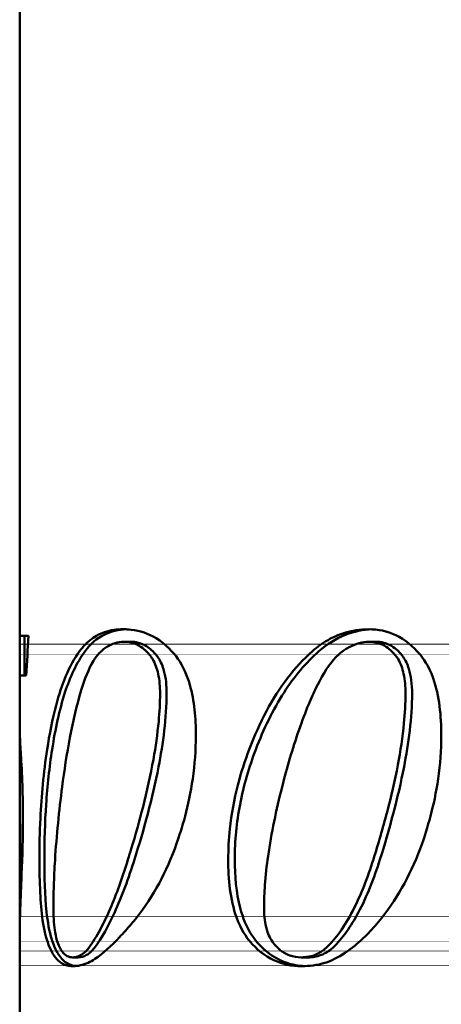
# Model space of a CAD drawing. Header units: millimetres. Extents: x 600 to 1500, y 351 to 1134.
# Tile 2 of 4: x 602 to 693, y 710 to 922. Entities that reach past the tile are written whole.
import ezdxf

# ---------------------------------------------------------------- set-up
doc = ezdxf.new("R2010")
doc.units = ezdxf.units.MM
doc.header["$LTSCALE"] = 5
doc.layers.add('Widoczne (ISO)', color=7, linetype='Continuous', lineweight=50)

msp = doc.modelspace()

# ---------------------------------------------------------------- linework, layer by layer
at = {"layer": 'Widoczne (ISO)'}
for p, q in [((602.39, 1134.25), (602.39, 789.08)), ((602.4, 792.52), (602.4, 792.52)), ((602.4, 717.48), (602.4, 792.52)), ((602.4, 792.52), (602.4, 717.48)), ((602.39, 789.08), (602.39, 789.08)), ((602.39, 789.08), (602.39, 771.41)), ((602.39, 789.08), (602.4, 789.08)), ((602.39, 787.2), (602.39, 789.08)), ((602.39, 789.08), (602.39, 787.2)), ((602.39, 789.08), (602.39, 789.08)), ((602.39, 787.2), (602.39, 789.08)), ((602.4, 789.08), (602.4, 787.2)), ((602.4, 770.5), (602.4, 789.08)), ((602.4, 789.08), (602.4, 789.08)), ((602.4, 789.08), (602.4, 770.5)), ((602.4, 787.2), (602.4, 789.08)), ((602.4, 789.08), (602.41, 789.08)), ((602.41, 789.08), (602.41, 787.2)), ((602.41, 787.2), (602.41, 789.08)), ((602.41, 789.08), (602.41, 789.08)), ((602.41, 789.08), (602.41, 787.2)), ((602.41, 763.98), (602.41, 789.08)), ((604.3, 789.08), (602.41, 789.08)), ((602.41, 789.08), (602.41, 789.08)), ((603.41, 780.56), (603.41, 789.08)), ((626.23, 787.83), (624.85, 787.83)), ((679.12, 787.83), (677.71, 787.83)), ((602.4, 787.2), (602.39, 787.2)), ((602.39, 787.2), (602.39, 787.2)), ((602.39, 787.2), (602.39, 787.2)), ((602.41, 787.2), (602.4, 787.2)), ((602.4, 787.2), (602.4, 787.2)), ((602.41, 787.2), (602.41, 787.2)), ((602.41, 786.11), (602.41, 786.11)), ((602.4, 735.21), (602.4, 784.91)), ((602.4, 784.91), (602.4, 784.91)), ((602.4, 784.91), (602.4, 784.91)), ((602.4, 784.91), (602.4, 784.91)), ((602.4, 784.91), (602.4, 784.91)), ((602.4, 784.91), (602.4, 735.44)), ((602.39, 783.3), (602.39, 375.75)), ((602.41, 780.56), (602.41, 780.56)), ((602.41, 780.56), (603.81, 780.56)), ((602.41, 780.56), (602.41, 771.99)), ((602.41, 777.59), (602.41, 760.32)), ((602.39, 775.25), (602.39, 757.86)), ((602.4, 775.19), (602.39, 731.84)), ((602.39, 757.86), (602.39, 775.19)), ((602.39, 732.87), (602.39, 775.19)), ((602.41, 774.96), (602.41, 756.54)), ((602.41, 753.11), (602.4, 773.3)), ((602.39, 771.41), (602.39, 771.41)), ((602.41, 760.32), (602.41, 771.3)), ((602.4, 770.5), (602.4, 770.5)), ((602.4, 770.5), (602.4, 770.5)), ((602.63, 763.98), (602.41, 763.98)), ((602.41, 760.32), (602.41, 760.32)), ((602.39, 757.86), (602.39, 757.86)), ((602.39, 757.86), (602.39, 757.86)), ((602.41, 756.54), (602.41, 737.67)), ((602.39, 754.31), (602.39, 731.84)), ((602.39, 754.31), (602.39, 754.31)), ((602.39, 754.31), (602.39, 754.31)), ((602.39, 732.87), (602.39, 754.31)), ((602.4, 732.64), (602.41, 753.11)), ((602.41, 753.11), (602.41, 753.11)), ((602.41, 749.28), (602.4, 732.64)), ((602.41, 731.61), (602.41, 749.28)), ((602.41, 749.28), (602.41, 749.28)), ((602.41, 745.45), (602.41, 745.45)), ((602.41, 738.59), (602.41, 745.45)), ((602.41, 745.45), (602.41, 738.59)), ((602.41, 738.59), (602.41, 738.59)), ((602.39, 724.06), (602.39, 724.06)), ((602.39, 724.06), (602.39, 724.06)), ((602.4, 722.97), (602.4, 722.97)), ((602.4, 722.29), (602.4, 722.29)), ((602.41, 723.09), (602.41, 723.09)), ((602.39, 721.72), (602.39, 721.72)), ((602.39, 721.72), (602.39, 721.72)), ((602.39, 720.97), (602.39, 720.97)), ((602.39, 719.08), (602.39, 720.97)), ((602.39, 720.97), (602.39, 719.08)), ((602.39, 720.97), (602.39, 720.97)), ((602.39, 719.08), (602.39, 720.97)), ((602.39, 720.97), (602.39, 719.08)), ((602.4, 719.08), (602.4, 720.97)), ((602.4, 720.97), (602.4, 720.97)), ((602.4, 720.97), (602.4, 720.97)), ((602.4, 720.97), (602.4, 720.97)), ((602.4, 720.97), (602.4, 719.08)), ((602.4, 719.08), (602.4, 720.97)), ((602.4, 720.97), (602.4, 720.97)), ((602.4, 720.97), (602.4, 719.08)), ((602.41, 720.97), (602.41, 719.08)), ((602.41, 719.08), (602.41, 720.97)), ((602.41, 720.97), (602.41, 720.97)), ((614.98, 719.77), (613.82, 719.77)), ((664.48, 719.77), (663.07, 719.77)), ((602.39, 719.08), (602.39, 719.08)), ((602.39, 719.08), (602.39, 719.08)), ((602.4, 719.08), (602.4, 719.08)), ((602.4, 719.08), (602.4, 719.08)), ((602.41, 719.08), (602.41, 719.08)), ((602.4, 717.48), (602.4, 717.48))]:
    msp.add_line(p, q, dxfattribs=at)
msp.add_ellipse((684.41, 727.14), major_axis=(-0.01, -290.9), ratio=0.281879, start_param=4.4978, end_param=4.527687, dxfattribs=at)
for points, degree, knots in [([(615.29, 785.77), (616.08, 786.85), (616.95, 787.75), (618.79, 789.1), (619.71, 789.58), (621.97, 790.34), (623.32, 790.51), (624.74, 790.51)], 3, [0, 0, 0, 0, 0.545278, 0.545278, 1.02641, 1.02641, 1.645705, 1.645705, 1.645705, 1.645705]), ([(616.48, 785.77), (617.66, 787.35), (619.01, 788.54), (622.07, 790.07), (623.68, 790.42), (625.4, 790.5)], 3, [-1.665455, -1.665455, -1.665455, -1.665455, -0.861991, -0.861991, -0.10466, -0.10466, -0.10466, -0.10466]), ([(626.44, 790.41), (628.3, 790.2), (630.11, 789.61), (633.92, 787.29), (635.5, 785.55), (637.61, 782.53), (638.46, 780.62), (639.55, 776.8), (639.87, 775), (640.28, 771.33), (640.36, 769.45), (640.36, 767.58)], 3, [0.050187, 0.050187, 0.050187, 0.050187, 0.844569, 0.844569, 1.81228, 1.81228, 2.942734, 2.942734, 3.85441, 3.85441, 4.777956, 4.777956, 4.777956, 4.777956]), ([(665.47, 785.77), (666.54, 786.71), (667.67, 787.52), (669.95, 788.82), (671.08, 789.32), (674, 790.26), (675.79, 790.51), (677.59, 790.51)], 3, [0, 0, 0, 0, 0.536757, 0.536757, 1.042726, 1.042726, 1.807424, 1.807424, 1.807424, 1.807424]), ([(666.88, 785.77), (668.68, 787.34), (670.59, 788.53), (674.48, 790.05), (676.36, 790.42), (678.27, 790.5)], 3, [-1.813071, -1.813071, -1.813071, -1.813071, -0.91679, -0.91679, -0.104494, -0.104494, -0.104494, -0.104494]), ([(677.59, 790.51), (679.6, 790.51), (681.58, 790.14), (685.41, 788.33), (687.14, 786.94), (689.29, 784.34), (690.5, 782.78), (692.18, 778.05), (692.62, 776), (693.16, 771.84), (693.26, 769.69), (693.26, 767.58)], 3, [0, 0, 0, 0, 0.850281, 0.850281, 1.711422, 1.711422, 2.047881, 2.047881, 2.273486, 2.273486, 2.497976, 2.497976, 2.497976, 2.497976]), ([(624.85, 787.83), (623.52, 787.83), (622.3, 787.44), (619.35, 785.54), (618.58, 784.19), (617.25, 781.98), (616.39, 779.72), (613.74, 771.2), (612.45, 763.34), (611.54, 756.54)], 3, [0, 0, 0, 0, 0.577572, 0.577572, 1.503887, 1.503887, 4.580192, 4.580192, 12.599825, 12.599825, 12.599825, 12.599825]), ([(634.05, 776.67), (634.05, 778.32), (633.91, 780.02), (633.22, 782.57), (632.83, 783.49), (631.55, 785.49), (630.59, 786.25), (629.12, 787.27), (628.15, 787.63), (627.14, 787.77)], 3, [-1.182716, -1.182716, -1.182716, -1.182716, -0.917359, -0.917359, -0.743925, -0.743925, -0.482195, -0.482195, -0.050308, -0.050308, -0.050308, -0.050308]), ([(677.71, 787.83), (676.27, 787.83), (674.87, 787.41), (671.39, 785.56), (670.34, 784.28), (668.59, 782.24), (667.3, 779.96), (665.33, 775.94), (664.06, 773.1), (661.2, 764.79), (660, 760.63), (658.95, 756.54)], 3, [0, 0, 0, 0, 0.610849, 0.610849, 1.577267, 1.577267, 6.117053, 6.117053, 9.985333, 9.985333, 13.42579, 13.42579, 13.42579, 13.42579]), ([(685.54, 776.67), (685.54, 778.1), (685.43, 779.56), (684.89, 782.07), (684.51, 783.12), (683.74, 784.43), (683.48, 784.78), (682.96, 785.39), (682.34, 786.1), (680.81, 787.1), (680.21, 787.38), (678.96, 787.74), (678.34, 787.83), (677.71, 787.83)], 3, [0, 0, 0, 0, 0.427742, 0.427742, 0.78662, 0.78662, 0.93735, 0.93735, 1.073458, 1.073458, 1.157199, 1.157199, 1.239744, 1.239744, 1.239744, 1.239744]), ([(686.96, 776.67), (686.96, 777.63), (686.91, 778.6), (686.68, 780.37), (686.52, 781.19), (685.97, 782.95), (685.56, 783.84), (684.43, 785.41), (683.55, 786.3), (681.43, 787.55), (680.29, 787.83), (679.12, 787.83)], 3, [-2.160384, -2.160384, -2.160384, -2.160384, -1.766494, -1.766494, -1.417771, -1.417771, -0.975474, -0.975474, -0.495389, -0.495389, 0, 0, 0, 0]), ([(608.3, 764.61), (608.81, 767.88), (609.43, 771.1), (611.42, 778.61), (613, 782.62), (615.29, 785.77)], 3, [0, 0, 0, 0, 1.064318, 1.064318, 2.655393, 2.655393, 2.655393, 2.655393]), ([(609.38, 764.61), (610.05, 768.9), (610.92, 773.1), (613.26, 780.27), (614.64, 783.29), (616.48, 785.77)], 3, [-2.651675, -2.651675, -2.651675, -2.651675, -1.256475, -1.256475, 0, 0, 0, 0]), ([(632.64, 776.67), (632.64, 778.09), (632.53, 779.55), (631.99, 782.05), (631.61, 783.11), (630.84, 784.42), (630.59, 784.77), (630.06, 785.38), (629.44, 786.1), (627.84, 787.15), (627.15, 787.45), (626.44, 787.63)], 3, [0, 0, 0, 0, 0.425878, 0.425878, 0.785228, 0.785228, 0.935932, 0.935932, 1.072557, 1.072557, 1.16861, 1.16861, 1.16861, 1.16861]), ([(651.86, 764.61), (652.96, 767.49), (654.21, 770.26), (658.34, 778.01), (661.6, 782.38), (665.47, 785.77)], 3, [0, 0, 0, 0, 0.983058, 0.983058, 2.911861, 2.911861, 2.911861, 2.911861]), ([(653.27, 764.61), (654.97, 769.01), (656.98, 773.17), (661.58, 780.32), (664.08, 783.31), (666.88, 785.77)], 3, [-2.90361, -2.90361, -2.90361, -2.90361, -1.399051, -1.399051, 0, 0, 0, 0]), ([(602.39, 776.67), (602.39, 780.11), (602.39, 782.77), (602.39, 783.29)], 2, [0, 0, 0, 1, 1.329002, 1.329002, 1.329002]), ([(626.44, 743.19), (627.34, 746.17), (628.2, 749.2), (629.82, 755.58), (630.6, 759.03), (631.69, 765.15), (632.09, 767.91), (632.53, 772.64), (632.64, 774.67), (632.64, 776.67)], 3, [0.125604, 0.125604, 0.125604, 0.125604, 1.09415, 1.09415, 2.158065, 2.158065, 2.987645, 2.987645, 3.588886, 3.588886, 3.588886, 3.588886]), ([(627.14, 740.9), (629.14, 747.25), (631.03, 754.13), (633.3, 765.88), (634.05, 771.43), (634.05, 776.67)], 3, [-3.664071, -3.664071, -3.664071, -3.664071, -1.573955, -1.573955, 0, 0, 0, 0]), ([(678.62, 740.87), (679.67, 744.21), (680.67, 747.62), (682.44, 754.4), (683.25, 757.86), (684.46, 764.24), (684.92, 767.27), (685.42, 772.38), (685.54, 774.54), (685.54, 776.67)], 3, [0, 0, 0, 0, 1.094334, 1.094334, 2.166653, 2.166653, 3.075367, 3.075367, 3.714788, 3.714788, 3.714788, 3.714788]), ([(680.04, 740.87), (682.03, 747.23), (683.93, 754.12), (686.2, 765.88), (686.96, 771.43), (686.96, 776.67)], 3, [-3.667432, -3.667432, -3.667432, -3.667432, -1.573955, -1.573955, 0, 0, 0, 0]), ([(602.47, 766.78), (602.54, 765.44), (602.63, 763.9), (602.85, 759.93), (602.96, 757.52), (603.06, 753.29), (603.07, 751.6), (603.07, 749.91)], 3, [0, 0, 0, 0, 0.623707, 0.623707, 1.40412, 1.40412, 1.91088, 1.91088, 1.91088, 1.91088]), ([(640.36, 767.58), (640.36, 764.46), (640.13, 761.36), (638.83, 752.37), (637.31, 747.4), (634.04, 738.2), (631.15, 732.87), (627.55, 728.29)], 3, [0, 0, 0, 0, 0.937425, 0.937425, 2.754175, 2.754175, 6.36036, 6.36036, 6.36036, 6.36036]), ([(693.26, 767.58), (693.26, 764.46), (693.03, 761.36), (691.73, 752.37), (690.21, 747.4), (686.95, 738.2), (684.05, 732.87), (680.45, 728.29)], 3, [0, 0, 0, 0, 0.937425, 0.937425, 2.754175, 2.754175, 6.36036, 6.36036, 6.36036, 6.36036]), ([(606.64, 740.87), (606.64, 743.84), (606.71, 746.79), (606.98, 752.2), (607.15, 754.65), (607.62, 759.63), (607.93, 762.15), (608.3, 764.61)], 3, [0, 0, 0, 0, 0.889028, 0.889028, 1.641902, 1.641902, 2.439688, 2.439688, 2.439688, 2.439688]), ([(607.7, 740.87), (607.7, 744.86), (607.82, 748.82), (608.36, 756.8), (608.78, 760.77), (609.38, 764.61)], 3, [-2.441605, -2.441605, -2.441605, -2.441605, -1.245839, -1.245839, 0, 0, 0, 0]), ([(647.34, 740.87), (647.34, 743.08), (647.46, 745.27), (648.03, 750.68), (648.61, 753.83), (650.08, 759.55), (650.91, 762.12), (651.86, 764.61)], 3, [0, 0, 0, 0, 0.661254, 0.661254, 1.641413, 1.641413, 2.487313, 2.487313, 2.487313, 2.487313]), ([(648.75, 740.87), (648.75, 744.89), (649.14, 748.85), (650.67, 756.87), (651.84, 760.83), (653.27, 764.61)], 3, [-2.491728, -2.491728, -2.491728, -2.491728, -1.285963, -1.285963, 0, 0, 0, 0]), ([(602.41, 755.53), (602.41, 756.71), (602.41, 758.22), (602.41, 760.55), (602.41, 761.36), (602.41, 763.09), (602.41, 763.65), (602.41, 763.98)], 3, [0.0874501, 0.0874501, 0.0874501, 0.0874501, 0.4140626, 0.4140626, 0.6703275, 0.6703275, 1.0223254, 1.0223254, 1.0223254, 1.0223254]), ([(611.54, 756.54), (611.2, 753.96), (610.9, 751.34), (610.39, 746.08), (610.17, 743.4), (609.89, 738.89), (609.8, 737.03), (609.69, 733.61), (609.66, 732.03), (609.66, 730.47)], 3, [0, 0, 0, 0, 0.806052, 0.806052, 1.617464, 1.617464, 2.17445, 2.17445, 2.64533, 2.64533, 2.64533, 2.64533]), ([(658.95, 756.54), (658.32, 754.08), (657.74, 751.57), (656.72, 746.61), (656.28, 744.11), (655.63, 739.54), (655.39, 737.44), (655.13, 733.72), (655.06, 732.09), (655.06, 730.47)], 3, [0, 0, 0, 0, 0.785926, 0.785926, 1.549346, 1.549346, 2.183046, 2.183046, 2.669661, 2.669661, 2.669661, 2.669661]), ([(602.41, 755.53), (602.41, 753.58), (602.43, 751.82), (602.46, 748.52), (602.47, 746.27), (602.47, 744.02)], 3, [-1.025958, -1.025958, -1.025958, -1.025958, -0.674183, -0.674183, 0, 0, 0, 0]), ([(602.41, 725.98), (602.41, 728), (602.49, 729.79), (602.63, 733.75), (602.76, 736.5), (602.97, 741.58), (603.07, 745.7), (603.07, 749.91)], 3, [-1.806923, -1.806923, -1.806923, -1.806923, -1.654935, -1.654935, -1.263939, -1.263939, 0, 0, 0, 0]), ([(602.47, 744.02), (602.47, 741.64), (602.46, 739.25), (602.43, 735.1), (602.41, 733.35), (602.41, 731.71)], 3, [-1.359878, -1.359878, -1.359878, -1.359878, -0.646097, -0.646097, -0.076815, -0.076815, -0.076815, -0.076815]), ([(613.85, 717.88), (612.69, 717.88), (611.64, 718.23), (609.87, 719.88), (609.19, 721.03), (608.06, 723.95), (607.65, 725.61), (607.07, 729.68), (606.91, 731.7), (606.69, 736.05), (606.64, 738.5), (606.64, 740.87)], 3, [0, 0, 0, 0, 0.684777, 0.684777, 1.307574, 1.307574, 1.929199, 1.929199, 2.457879, 2.457879, 3.07732, 3.07732, 3.07732, 3.07732]), ([(614.47, 717.91), (613.83, 717.97), (613.21, 718.16), (611.95, 718.89), (611.35, 719.49), (610, 721.53), (609.52, 722.93), (608.76, 725.37), (608.41, 727.44), (607.8, 733.15), (607.7, 737.16), (607.7, 740.87)], 3, [-2.40212, -2.40212, -2.40212, -2.40212, -2.248678, -2.248678, -2.065653, -2.065653, -1.792979, -1.792979, -1.113191, -1.113191, 0, 0, 0, 0]), ([(617.28, 721.83), (618.14, 722.98), (618.96, 724.32), (620.59, 727.34), (621.41, 729.1), (623.48, 734.03), (624.68, 737.46), (625.73, 740.87)], 3, [0, 0, 0, 0, 0.56655, 0.56655, 1.208109, 1.208109, 2.327274, 2.327274, 2.327274, 2.327274]), ([(618.51, 721.83), (620.09, 723.91), (621.55, 726.6), (624.44, 732.93), (625.89, 736.92), (627.13, 740.87)], 3, [-2.323468, -2.323468, -2.323468, -2.323468, -1.297216, -1.297216, 0, 0, 0, 0]), ([(663.12, 717.88), (661.1, 717.88), (659.09, 718.26), (655.22, 720.06), (653.47, 721.45), (651.31, 724.06), (650.11, 725.62), (648.43, 730.35), (647.99, 732.41), (647.44, 736.59), (647.34, 738.75), (647.34, 740.87)], 3, [0, 0, 0, 0, 0.859601, 0.859601, 1.726479, 1.726479, 2.065275, 2.065275, 2.293665, 2.293665, 2.521567, 2.521567, 2.521567, 2.521567]), ([(663.88, 717.9), (662.52, 717.95), (661.17, 718.18), (658.42, 719.13), (657.06, 719.88), (654.9, 721.6), (653.56, 722.82), (651.29, 726.28), (650.48, 728.26), (649.04, 733.71), (648.75, 737.37), (648.75, 740.87)], 3, [-4.502629, -4.502629, -4.502629, -4.502629, -3.526462, -3.526462, -2.467028, -2.467028, -1.743659, -1.743659, -1.052502, -1.052502, 0, 0, 0, 0]), ([(668.44, 721.83), (669.49, 722.82), (670.46, 723.95), (672.39, 726.62), (673.33, 728.18), (675.95, 733.21), (677.41, 737.03), (678.62, 740.87)], 3, [0, 0, 0, 0, 0.533714, 0.533714, 1.146081, 1.146081, 2.408174, 2.408174, 2.408174, 2.408174]), ([(669.86, 721.83), (672, 723.85), (673.82, 726.49), (677.24, 732.89), (678.78, 736.87), (680.04, 740.87)], 3, [-2.40514, -2.40514, -2.40514, -2.40514, -1.313602, -1.313602, 0, 0, 0, 0]), ([(602.41, 723.09), (602.41, 723.09), (602.41, 723.39), (602.41, 724.63), (602.41, 725.61), (602.41, 727.71), (602.41, 729.38), (602.41, 731.71)], 3, [0, 0, 0, 0, 0.460218, 0.460218, 0.974389, 0.974389, 1.399035, 1.399035, 1.399035, 1.399035]), ([(609.66, 730.47), (609.66, 728.84), (609.73, 727.15), (610.1, 724.55), (610.32, 723.56), (610.83, 722.26), (611.12, 721.6), (611.87, 720.59), (612.24, 720.27), (613.01, 719.86), (613.41, 719.77), (613.82, 719.77)], 3, [0, 0, 0, 0, 0.486492, 0.486492, 0.823178, 0.823178, 1.006653, 1.006653, 1.154043, 1.154043, 1.292767, 1.292767, 1.292767, 1.292767]), ([(655.06, 730.47), (655.06, 729.09), (655.17, 727.69), (655.74, 725.3), (656.12, 724.31), (657.23, 722.52), (657.86, 721.93), (658.99, 720.94), (659.77, 720.48), (661.4, 719.9), (662.23, 719.77), (663.07, 719.77)], 3, [0, 0, 0, 0, 0.412515, 0.412515, 0.756348, 0.756348, 1.125326, 1.125326, 1.789947, 1.789947, 2.437664, 2.437664, 2.437664, 2.437664]), ([(680.45, 728.29), (679.53, 727.13), (678.57, 726.03), (676.65, 724.05), (675.68, 723.16), (673.28, 721.2), (671.8, 720.22), (670.27, 719.43)], 3, [0, 0, 0, 0, 0.523106, 0.523106, 1.010665, 1.010665, 1.702221, 1.702221, 1.702221, 1.702221]), ([(626.44, 726.94), (625.59, 725.96), (624.74, 725.01), (622.14, 722.28), (620.36, 720.65), (618.61, 719.43)], 3, [0, 0, 0, 0, 0.463198, 0.463198, 1.417355, 1.417355, 1.417355, 1.417355]), ([(613.82, 719.77), (614.19, 719.77), (614.57, 719.83), (615.32, 720.1), (615.7, 720.3), (616.49, 720.91), (616.9, 721.32), (617.28, 721.83)], 3, [0, 0, 0, 0, 0.2189347, 0.2189347, 0.4346599, 0.4346599, 0.6866729, 0.6866729, 0.6866729, 0.6866729]), ([(614.98, 719.77), (615.59, 719.77), (616.2, 719.93), (617.42, 720.63), (617.98, 721.15), (618.51, 721.83)], 3, [-0.692308, -0.692308, -0.692308, -0.692308, -0.3404935, -0.3404935, 0, 0, 0, 0]), ([(663.07, 719.77), (663.62, 719.77), (664.17, 719.82), (665.27, 720.03), (665.82, 720.2), (667.09, 720.77), (667.79, 721.23), (668.44, 721.83)], 3, [0, 0, 0, 0, 0.2347397, 0.2347397, 0.4713813, 0.4713813, 0.8011416, 0.8011416, 0.8011416, 0.8011416]), ([(664.48, 719.77), (665.46, 719.77), (666.45, 719.92), (668.27, 720.62), (669.1, 721.13), (669.86, 721.83)], 3, [-0.8024173, -0.8024173, -0.8024173, -0.8024173, -0.3850065, -0.3850065, 0, 0, 0, 0]), ([(618.61, 719.43), (618.12, 719.1), (617.63, 718.83), (616.01, 718.1), (614.9, 717.88), (613.85, 717.88)], 3, [0, 0, 0, 0, 0.2638601, 0.2638601, 0.8787802, 0.8787802, 0.8787802, 0.8787802]), ([(670.27, 719.43), (669.59, 719.09), (668.89, 718.81), (666.52, 718.08), (664.81, 717.88), (663.12, 717.88)], 3, [0, 0, 0, 0, 0.308478, 0.308478, 1.025173, 1.025173, 1.025173, 1.025173])]:
    msp.add_open_spline(points, degree=degree, knots=knots, dxfattribs=at)
for points, degree in [([(624.74, 790.51), (625.3, 790.51), (625.86, 790.48), (626.44, 790.41)], 3), ([(626.44, 787.63), (625.9, 787.76), (625.37, 787.83), (624.85, 787.83)], 3), ([(627.14, 787.77), (626.84, 787.81), (626.53, 787.83), (626.23, 787.83)], 3), ([(602.39, 783.02), (602.39, 784.34), (602.39, 786.28), (602.39, 787.2), (602.39, 787.2)], 2), ([(602.39, 787.2), (602.39, 787.25), (602.39, 786.45)], 2), ([(602.39, 783.02), (602.39, 784.34), (602.39, 786.28), (602.39, 787.2), (602.39, 787.2)], 2), ([(602.39, 786.45), (602.39, 785.42), (602.39, 783.77)], 2), ([(602.4, 787.2), (602.4, 787.25), (602.4, 786.45)], 2), ([(602.4, 773.3), (602.4, 782.62), (602.4, 786.91), (602.4, 787.2)], 2), ([(602.4, 786.45), (602.4, 785.37), (602.4, 783.71)], 2), ([(602.41, 787.2), (602.41, 787.2), (602.41, 786.34), (602.41, 784.51), (602.41, 783.37)], 2), ([(602.41, 786.11), (602.41, 787.03), (602.41, 787.2)], 2), ([(602.41, 787.2), (602.41, 786.45), (602.41, 781.88), (602.41, 774.96)], 2), ([(602.41, 784.22), (602.41, 785.42), (602.41, 786.11)], 2), ([(602.39, 783.77), (602.39, 781.48), (602.39, 775.25)], 2), ([(602.39, 783.29), (602.39, 783.37), (602.39, 783.45), (602.39, 783.52)], 3), ([(602.4, 784.91), (602.4, 784.91), (602.4, 781.82), (602.4, 775.93), (602.4, 770.5)], 2), ([(602.4, 783.48), (602.4, 784.91), (602.4, 784.91)], 2), ([(602.4, 783.71), (602.4, 781.25), (602.4, 775.19)], 2), ([(602.4, 777.76), (602.4, 781.54), (602.4, 783.48)], 2), ([(602.41, 781.76), (602.41, 783.14), (602.41, 784.22)], 2), ([(602.39, 775.19), (602.39, 780.22), (602.39, 783.02)], 2), ([(602.39, 775.19), (602.39, 780.33), (602.39, 783.02)], 2), ([(602.41, 783.37), (602.41, 782.11), (602.41, 777.59)], 2), ([(602.41, 771.3), (602.41, 777.76), (602.41, 781.76)], 2), ([(602.4, 770.5), (602.4, 774.56), (602.4, 777.76)], 2), ([(602.39, 771.41), (602.39, 774.62), (602.39, 776.67)], 2), ([(602.41, 771.99), (602.41, 771.07), (602.41, 768.91)], 2), ([(602.47, 766.78), (602.44, 767.6), (602.41, 768.3), (602.41, 768.91)], 3), ([(625.73, 740.87), (625.96, 741.65), (626.2, 742.42), (626.44, 743.19)], 3), ([(627.13, 740.87), (627.14, 740.88), (627.14, 740.89), (627.14, 740.9)], 3), ([(602.41, 737.67), (602.41, 734.98), (602.41, 729.38)], 2), ([(602.4, 735.44), (602.4, 727.09), (602.4, 725.15)], 2), ([(602.4, 722.29), (602.4, 723.15), (602.4, 727.72), (602.4, 735.21)], 2), ([(602.39, 724.06), (602.39, 726.12), (602.39, 732.87)], 2), ([(602.39, 724.06), (602.39, 726.18), (602.39, 732.87)], 2), ([(602.4, 722.97), (602.4, 725.43), (602.4, 732.64)], 2), ([(602.4, 732.64), (602.4, 727.72), (602.4, 726.18)], 2), ([(602.39, 731.84), (602.39, 727.03), (602.39, 724.92)], 2), ([(602.39, 731.84), (602.39, 727.09), (602.39, 724.92)], 2), ([(602.41, 725.26), (602.41, 726.69), (602.41, 731.61)], 2), ([(602.41, 729.38), (602.41, 725.72), (602.41, 722.75), (602.41, 721.14), (602.41, 720.97)], 2), ([(602.41, 724.06), (602.41, 725.95), (602.41, 728.58), (602.41, 728.58)], 2), ([(602.41, 728.58), (602.41, 728.58), (602.41, 725.83)], 2), ([(627.55, 728.29), (627.18, 727.83), (626.81, 727.38), (626.44, 726.94)], 3), ([(602.4, 726.18), (602.4, 725.26), (602.4, 724.4)], 2), ([(602.39, 724.92), (602.39, 723.15), (602.39, 721.32), (602.39, 720.97)], 2), ([(602.39, 724.92), (602.39, 723.15), (602.39, 721.32), (602.39, 720.97)], 2), ([(602.39, 721.72), (602.39, 722.63), (602.39, 724.06)], 2), ([(602.39, 721.72), (602.39, 722.63), (602.39, 724.06)], 2), ([(602.4, 725.15), (602.4, 723.32), (602.4, 720.97), (602.4, 720.97)], 2), ([(602.4, 724.4), (602.4, 722.86), (602.4, 721.83)], 2), ([(602.41, 725.98), (602.41, 724.01), (602.41, 722.31), (602.41, 720.97)], 3), ([(602.41, 725.83), (602.41, 724.12), (602.41, 723.55)], 2), ([(602.41, 722.57), (602.41, 723.6), (602.41, 725.26)], 2), ([(602.41, 720.17), (602.41, 721.72), (602.41, 724.06)], 2), ([(602.4, 720.97), (602.4, 721.37), (602.4, 722.97)], 2), ([(602.4, 720.97), (602.4, 720.97), (602.4, 722.29)], 2), ([(602.4, 721.83), (602.4, 721.43), (602.4, 720.97)], 2), ([(602.41, 723.55), (602.41, 723.09), (602.41, 723.09)], 2), ([(602.41, 720.97), (602.41, 721.14), (602.41, 722.57)], 2), ([(602.39, 720.97), (602.39, 721.09), (602.39, 721.72)], 2), ([(602.39, 720.97), (602.39, 721.09), (602.39, 721.72)], 2), ([(602.41, 720.97), (602.41, 717.88), (602.41, 717.88)], 2), ([(602.41, 717.88), (602.41, 717.88), (602.41, 720.17)], 2)]:
    msp.add_open_spline(points, degree=degree, dxfattribs=at)

doc.saveas('drawing.dxf')
